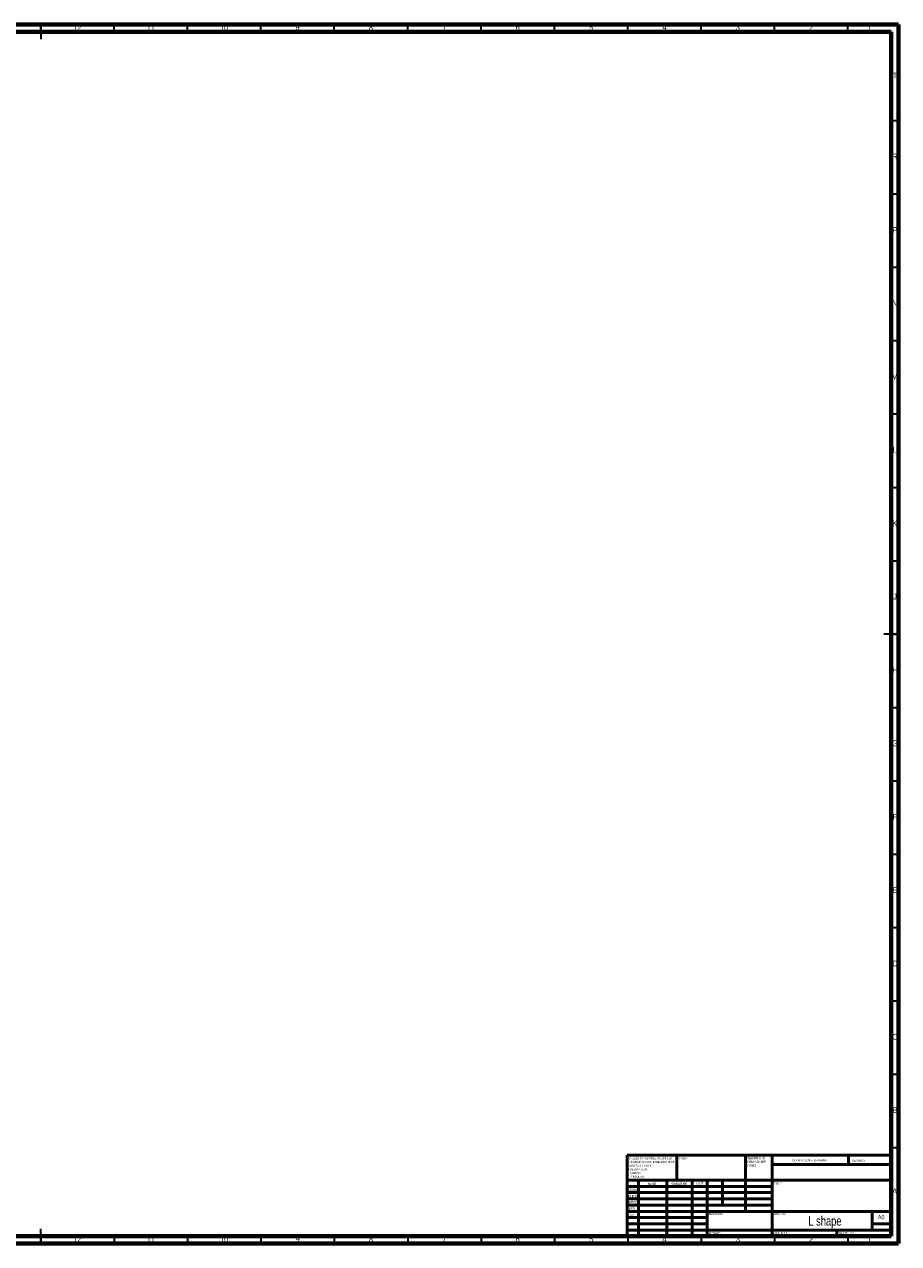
# Model space of a CAD drawing. Header units: millimetres. Extents: x 15 to 1184, y 5 to 836.
# Tile 2 of 2: x 588 to 1184, y 5 to 836. Entities that reach past the tile are written whole.
import ezdxf

# ---------------------------------------------------------------- set-up
doc = ezdxf.new("R2010")
doc.units = ezdxf.units.MM
doc.styles.add('SLDTEXTSTYLE0', font='TXT', dxfattribs={"width": 0.75})
doc.styles.add('SLDTEXTSTYLE1', font='TXT', dxfattribs={"width": 0.686449})
doc.styles.add('SLDTEXTSTYLE2', font='TXT', dxfattribs={"width": 0.6875})

# ---------------------------------------------------------------- blocks, each defined once
blk = doc.blocks.new('SW_NOTE_0')
at = {"color": 0, "linetype": 'Continuous', "lineweight": 0, "char_height": 1.5, "attachment_point": 1, "style": 'SLDTEXTSTYLE0'}
for s, insert in [('UNLESS OTHERWISE SPECIFIED:', (0, 1.93)), ('TOLERANCES:', (0, -5.57)), ('SURFACE FINISH:', (0, -3.07)), ('DIMENSIONS ARE IN MILLIMETERS', (0, -0.57)), ('LINEAR:', (1.69, -8.07)), ('ANGULAR:', (1.69, -10.57))]:
    blk.add_mtext(s, dxfattribs=dict(at, insert=insert))
blk = doc.blocks.new('SW_NOTE_1')
at = {"color": 0, "linetype": 'Continuous', "lineweight": 0, "char_height": 1.5, "attachment_point": 1, "style": 'SLDTEXTSTYLE0'}
for s, insert in [('DEBURR AND', (0, 1.93)), ('BREAK SHARP', (0, -0.57)), ('EDGES', (0, -3.07))]:
    blk.add_mtext(s, dxfattribs=dict(at, insert=insert))

msp = doc.modelspace()

# ---------------------------------------------------------------- linework, layer by layer
at = {"color": 7, "linetype": 'Continuous', "lineweight": 70}
for p, q in [((15, 836), (1184, 836)), ((1184, 836), (1184, 5)), ((20, 831), (1179, 831)), ((1179, 831), (1179, 10)), ((1179, 10), (20, 10)), ((1184, 5), (15, 5))]:
    msp.add_line(p, q, dxfattribs=at)
at = {"color": 7, "linetype": 'Continuous', "lineweight": 35}
for p, q in [((599.5, 836), (599.5, 826)), ((599.5, 831), (599.5, 836)), ((649.5, 831), (649.5, 836)), ((699.5, 831), (699.5, 836)), ((749.5, 831), (749.5, 836)), ((799.5, 831), (799.5, 836)), ((849.5, 831), (849.5, 836)), ((899.5, 831), (899.5, 836)), ((949.5, 831), (949.5, 836)), ((999.5, 831), (999.5, 836)), ((1049.5, 831), (1049.5, 836)), ((1099.5, 831), (1099.5, 836)), ((1149.5, 831), (1149.5, 836)), ((1179, 770.5), (1184, 770.5)), ((1179, 720.5), (1184, 720.5)), ((1179, 670.5), (1184, 670.5)), ((1179, 620.5), (1184, 620.5)), ((1179, 570.5), (1184, 570.5)), ((1179, 520.5), (1184, 520.5)), ((1179, 470.5), (1184, 470.5)), ((1184, 420.5), (1174, 420.5)), ((1179, 420.5), (1184, 420.5)), ((1179, 370.5), (1184, 370.5)), ((1179, 320.5), (1184, 320.5)), ((1179, 270.5), (1184, 270.5)), ((1179, 220.5), (1184, 220.5)), ((1179, 170.5), (1184, 170.5)), ((1179, 120.5), (1184, 120.5)), ((1179, 70.5), (1184, 70.5)), ((599.5, 5), (599.5, 15)), ((599.5, 10), (599.5, 5)), ((649.5, 10), (649.5, 5)), ((699.5, 10), (699.5, 5)), ((749.5, 10), (749.5, 5)), ((799.5, 10), (799.5, 5)), ((849.5, 10), (849.5, 5)), ((899.5, 10), (899.5, 5)), ((949.5, 10), (949.5, 5)), ((999.5, 10), (999.5, 5)), ((1049.5, 10), (1049.5, 5)), ((1099.5, 10), (1099.5, 5)), ((1149.5, 10), (1149.5, 5))]:
    msp.add_line(p, q, dxfattribs=at)
at = {"color": 7, "linetype": 'Continuous', "lineweight": 50}
for p, q in [((999, 65.25), (1179, 65.25)), ((999, 65.25), (999, 10)), ((1032.8, 48.25), (1032.8, 65.25)), ((1079.6, 65.25), (1079.6, 27)), ((1097.8, 65.25), (1097.8, 10)), ((1179, 58.88), (1097.8, 58.88)), ((1149.8, 58.88), (1149.8, 65.25)), ((1179, 48.25), (999, 48.25)), ((1097.8, 44), (999, 44)), ((1006.8, 48.25), (1006.8, 10)), ((1025.99, 48.25), (1025.99, 10)), ((1043.4, 48.25), (1043.4, 10)), ((1053.6, 10), (1053.6, 48.25)), ((1064, 31.25), (1064, 48.25)), ((1097.8, 39.75), (999, 39.75)), ((1097.8, 35.5), (999, 35.5)), ((1097.8, 31.25), (999, 31.25)), ((1053.6, 27), (999, 27)), ((1053.6, 27), (1179, 27)), ((1166, 14.25), (1166, 27)), ((1053.6, 22.75), (999, 22.75)), ((1053.6, 18.5), (999, 18.5)), ((1179, 18.5), (1166, 18.5)), ((999, 14.25), (1179, 14.25)), ((1142, 10), (1142, 14.25))]:
    msp.add_line(p, q, dxfattribs=at)

# ---------------------------------------------------------------- block references
at = {"color": 7, "linetype": 'Continuous', "lineweight": 0}
for name, p in [('SW_NOTE_0', (999.59, 61.99)), ('SW_NOTE_1', (1080.31, 62.07))]:
    msp.add_blockref(name, p, dxfattribs=at)

# ---------------------------------------------------------------- texts
for s, insert, char_height, attachment_point, style in [('12', (624.42, 835.99), 3.969, 2, 'SLDTEXTSTYLE0'), ('11', (674.42, 835.99), 3.969, 2, 'SLDTEXTSTYLE0'), ('10', (724.42, 835.99), 3.969, 2, 'SLDTEXTSTYLE0'), ('9', (774.46, 835.99), 3.97, 2, 'SLDTEXTSTYLE0'), ('8', (824.46, 835.99), 3.97, 2, 'SLDTEXTSTYLE0'), ('7', (874.46, 835.99), 3.97, 2, 'SLDTEXTSTYLE0'), ('6', (924.46, 835.99), 3.97, 2, 'SLDTEXTSTYLE0'), ('5', (974.46, 835.99), 3.97, 2, 'SLDTEXTSTYLE0'), ('4', (1024.46, 835.99), 3.97, 2, 'SLDTEXTSTYLE0'), ('3', (1074.46, 835.99), 3.97, 2, 'SLDTEXTSTYLE0'), ('2', (1124.46, 835.99), 3.97, 2, 'SLDTEXTSTYLE0'), ('1', (1164.21, 835.99), 3.97, 2, 'SLDTEXTSTYLE0'), ('T', (1181.49, 803.18), 3.97, 2, 'SLDTEXTSTYLE0'), ('R', (1181.44, 747.99), 3.97, 2, 'SLDTEXTSTYLE0'), ('P', (1181.48, 697.93), 3.97, 2, 'SLDTEXTSTYLE0'), ('N', (1181.46, 647.99), 3.97, 2, 'SLDTEXTSTYLE0'), ('M', (1181.36, 597.93), 3.97, 2, 'SLDTEXTSTYLE0'), ('L', (1181.45, 547.99), 3.97, 2, 'SLDTEXTSTYLE0'), ('K', (1181.49, 497.93), 3.97, 2, 'SLDTEXTSTYLE0'), ('J', (1181.47, 447.99), 3.97, 2, 'SLDTEXTSTYLE0'), ('H', (1181.49, 397.93), 3.97, 2, 'SLDTEXTSTYLE0'), ('G', (1181.49, 347.99), 3.97, 2, 'SLDTEXTSTYLE0'), ('F', (1181.46, 297.93), 3.97, 2, 'SLDTEXTSTYLE0'), ('E', (1181.51, 247.99), 3.97, 2, 'SLDTEXTSTYLE0'), ('D', (1181.45, 197.93), 3.97, 2, 'SLDTEXTSTYLE0'), ('C', (1181.46, 147.99), 3.97, 2, 'SLDTEXTSTYLE0'), ('B', (1181.47, 97.93), 3.97, 2, 'SLDTEXTSTYLE0'), ('FINISH:', (1033.37, 63.92), 1.5, 1, 'SLDTEXTSTYLE0'), ('DO NOT SCALE DRAWING', (1111.61, 62.53), 1.5, 1, 'SLDTEXTSTYLE0'), ('REVISION', (1152.33, 62.33), 1.5, 1, 'SLDTEXTSTYLE0'), ('DRAWN', (999.64, 42.38), 1.5, 1, 'SLDTEXTSTYLE1'), ('NAME', (1013.32, 46.5), 1.5, 1, 'SLDTEXTSTYLE0'), ('SIGNATURE', (1029.03, 46.56), 1.5, 1, 'SLDTEXTSTYLE0'), ('DATE', (1046.21, 46.58), 1.5, 1, 'SLDTEXTSTYLE0'), ('TITLE:', (1099.09, 46.58), 1.5, 1, 'SLDTEXTSTYLE0'), ('A', (1181.34, 42.68), 3.97, 2, 'SLDTEXTSTYLE0'), ("APPV'D", (999.4, 34.07), 1.5, 1, 'SLDTEXTSTYLE0'), ("CHK'D", (999.94, 38.16), 1.5, 1, 'SLDTEXTSTYLE0'), ('MFG', (1000.12, 29.72), 1.5, 1, 'SLDTEXTSTYLE0'), ('Q.A', (1000.51, 25.5), 1.5, 1, 'SLDTEXTSTYLE0'), ('MATERIAL:', (1054.65, 25.99), 1.5, 1, 'SLDTEXTSTYLE0'), ('DWG NO.', (1098.95, 25.99), 1.5, 1, 'SLDTEXTSTYLE0'), ('L shape', (1133.78, 23.61), 6.35, 2, 'SLDTEXTSTYLE0'), ('A0', (1169.87, 24.41), 2.91, 1, 'SLDTEXTSTYLE0'), ('12', (624.42, 9.99), 3.969, 2, 'SLDTEXTSTYLE0'), ('11', (674.42, 9.99), 3.969, 2, 'SLDTEXTSTYLE0'), ('10', (724.42, 9.99), 3.969, 2, 'SLDTEXTSTYLE0'), ('9', (774.46, 9.99), 3.97, 2, 'SLDTEXTSTYLE0'), ('8', (824.46, 9.99), 3.97, 2, 'SLDTEXTSTYLE0'), ('7', (874.46, 9.99), 3.97, 2, 'SLDTEXTSTYLE0'), ('6', (924.46, 9.99), 3.97, 2, 'SLDTEXTSTYLE0'), ('5', (974.46, 9.99), 3.97, 2, 'SLDTEXTSTYLE0'), ('4', (1024.46, 9.99), 3.97, 2, 'SLDTEXTSTYLE0'), ('WEIGHT:', (1054.62, 12.95), 1.499, 1, 'SLDTEXTSTYLE0'), ('3', (1074.46, 9.99), 3.97, 2, 'SLDTEXTSTYLE0'), ('SCALE:1:1', (1099.07, 12.9), 1.5, 1, 'SLDTEXTSTYLE0'), ('2', (1124.46, 9.99), 3.97, 2, 'SLDTEXTSTYLE0'), ('SHEET 1 OF 1', (1143.48, 12.9), 1.5, 1, 'SLDTEXTSTYLE2'), ('1', (1164.21, 9.99), 3.97, 2, 'SLDTEXTSTYLE0')]:
    msp.add_mtext(s, dxfattribs=dict(at, insert=insert, char_height=char_height, attachment_point=attachment_point, style=style))

doc.saveas('drawing.dxf')
